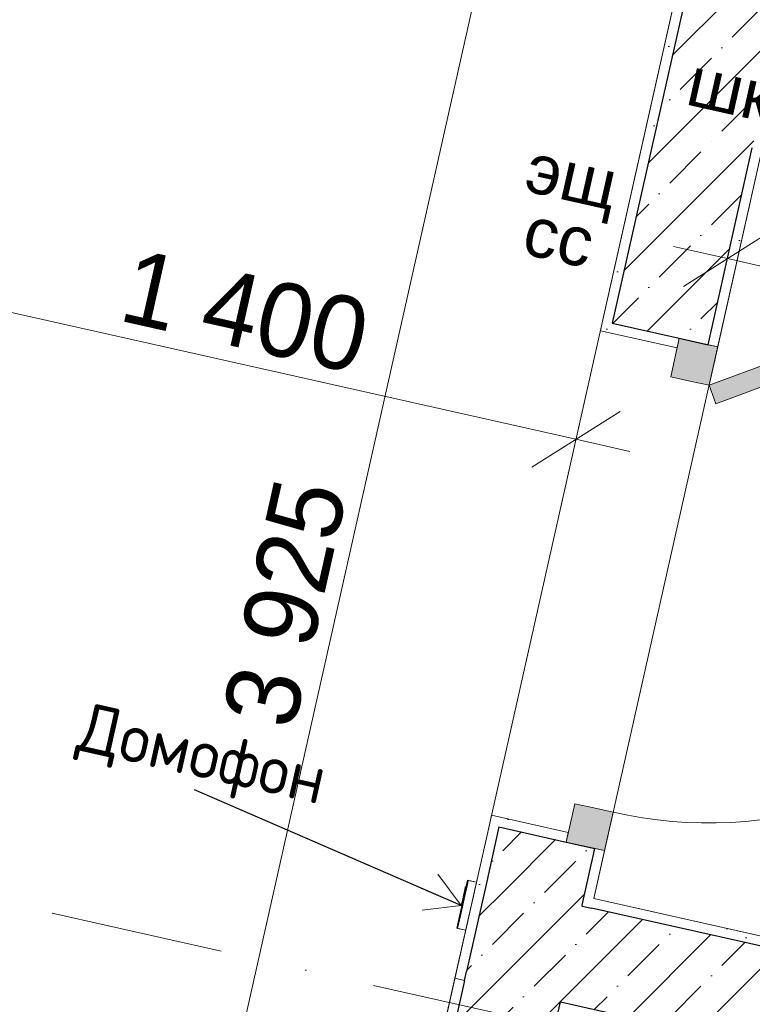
# Model space of a CAD drawing. Header units: millimetres. Extents: x -7218036 to -6523761, y 6117771 to 6337028.
# Tile 130 of 223: x -7158258 to -7156767, y 6138186 to 6140189. Entities that reach past the tile are written whole.
import ezdxf
from ezdxf.enums import TextEntityAlignment as Align

# ---------------------------------------------------------------- set-up
doc = ezdxf.new("R2010")
doc.units = ezdxf.units.MM
doc.header["$MEASUREMENT"] = 0
doc.linetypes.add('Штрихпунктирная', pattern=[670.277762, 352.777767, -176.388884, 0, -141.111112])
for name, color, linetype in [('S - квартира_помещение.АР', 7, 'Continuous'), ('S - МОП.АР', 7, 'Continuous'), ('АР-Стены_внутренние_пилоны.АР', 7, 'Continuous'), ('АР-Чертеж-Оси_Осевые размеры.АР', 7, 'Continuous'), ('АР-Чертеж-Размеры.АР', 7, 'Continuous')]:
    doc.layers.add(name, color=color, linetype=linetype)
for name, color, linetype, lineweight in [('АР-Мебель_Оборудование_Технология.АР_Ном._пера__101', 252, 'Continuous', 0), ('АР-Стены_внутренние_пилоны.АР_Ном._пера__1', 7, 'Continuous', 15), ('АР-Чертеж-Оси_Осевые размеры.АР_Ном._пера__120', 7, 'Continuous', 0), ('АР-Чертеж-Размеры.АР_Ном._пера__1', 7, 'Continuous', 0), ('Двери Archicad_Ном._пера__120', 7, 'Continuous', 0), ('ИОС-Шахты и отверстия.АР_Ном._пера__1', 7, 'Continuous', 0)]:
    doc.layers.add(name, color=color, linetype=linetype, lineweight=lineweight)
doc.styles.add('РЎР“Р•РќР•Р\xa0Р\x98Р\xa0_РЎРўР\x98Р›Р¬_2', font='GOTHIC.TTF')
doc.styles.add('РЎР“Р•РќР•Р\xa0Р\x98Р\xa0_РЎРўР\x98Р›Р¬_7', font='txt')
doc.styles.add('РЎР“Р•РќР•Р\xa0Р\x98Р\xa0_РЎРўР\x98Р›Р¬_8', font='arial.ttf')
doc.dimstyles.new('СГЕНЕРИР_СТИЛЬ__1', dxfattribs={"dimtxt": 150, "dimasz": 142.5, "dimexe": 0.18, "dimexo": 0.0625, "dimgap": 0, "dimtad": 1, "dimdec": 0, "dimzin": 0, "dimdsep": 46, "dimtxsty": 'РЎР“Р•РќР•Р\xa0Р\x98Р\xa0_РЎРўР\x98Р›Р¬_2', "dimblk": 'ARROWHEAD_6', "dimblk1": 'ARROWHEAD_6', "dimblk2": 'ARROWHEAD_6', "dimcen": 0.09, "dimse1": 1, "dimse2": 1, "dimclrd": 7, "dimclre": 7, "dimclrt": 7, "dimazin": 0, "dimtfac": 1, "dimtdec": 4, "dimtmove": 0, "dimatfit": 3, "dimfxl": 1, "dimtolj": 1, "dimtzin": 0, "dimarcsym": 0})
doc.dimstyles.new('СГЕНЕРИР_СТИЛЬ__2', dxfattribs={"dimtxt": 150, "dimasz": 142.5, "dimexe": 0.18, "dimexo": 0.0625, "dimgap": 0, "dimtad": 1, "dimdec": 0, "dimzin": 0, "dimdsep": 46, "dimtxsty": 'РЎР“Р•РќР•Р\xa0Р\x98Р\xa0_РЎРўР\x98Р›Р¬_2', "dimblk": 'ARROWHEAD_6', "dimblk1": 'ARROWHEAD_6', "dimblk2": 'ARROWHEAD_6', "dimcen": 0.09, "dimse1": 1, "dimse2": 1, "dimclrd": 7, "dimclre": 7, "dimclrt": 7, "dimazin": 0, "dimtfac": 1, "dimtdec": 4, "dimtmove": 2, "dimatfit": 3, "dimfxl": 1, "dimtolj": 1, "dimtzin": 0, "dimarcsym": 0})
doc.dimstyles.new('СГЕНЕРИР_СТИЛЬ__6', dxfattribs={"dimtxt": 0.18, "dimasz": 76, "dimexe": 0.18, "dimexo": 0.0625, "dimgap": 0, "dimtad": 0, "dimtih": 1, "dimtoh": 1, "dimdec": 4, "dimzin": 0, "dimdsep": 46, "dimcen": 0.09, "dimadec": 0, "dimazin": 0, "dimtfac": 1, "dimtdec": 4, "dimtmove": 0, "dimatfit": 3, "dimldrblk": 'ARROWHEAD_14', "dimfxl": 1, "dimtolj": 1, "dimtzin": 0, "dimarcsym": 0})
pattern_1 = [(45, (-6566190.34, 6563027.8), (-111.369318, 111.369318), [0, -105, 0, -157.5]), (110, (-6565840.34, 6563027.8), (148.001588, 53.868173), [0, -77, 0, -133])]
pattern_2 = [(45, (-6566190.34, 6562677.8), (-84.852814, 84.852814), []), (45, (-6566232.77, 6562720.22), (-84.852814, 84.852814), [90, -30, 0, -30])]

# ---------------------------------------------------------------- blocks, each defined once
blk = doc.blocks.new('Металлическая Дверь 23[10]_7', base_point=(-6566190.3, 6562677.8))
at = {"layer": 'Двери Archicad_Ном._пера__120', "linetype": 'Continuous', "lineweight": 0, "true_color": 0xffffff}
for points in [[(-7156021.8, 6139757), (-7156855.5, 6139445.3), (-7156841.4, 6139407.8), (-7156007.8, 6139719.5)], [(-7156916, 6139540.9), (-7156933.5, 6139462.8), (-7156894.5, 6139454.1), (-7156855.5, 6139445.3), (-7156837.9, 6139523.3)], [(-7157128.5, 6138594.4), (-7157146.1, 6138516.4), (-7157068, 6138498.9), (-7157050.5, 6138576.9), (-7157089.5, 6138585.7)]]:
    blk.add_hatch(color=7, dxfattribs=at).paths.add_polyline_path(points)
at = {"layer": 'Двери Archicad_Ном._пера__120', "color": 7, "linetype": 'Continuous', "lineweight": 0}
for p, q in [((-7156021.8, 6139757), (-7156855.5, 6139445.3)), ((-7156007.8, 6139719.5), (-7156021.8, 6139757)), ((-7156841.4, 6139407.8), (-7156007.8, 6139719.5)), ((-7157072.1, 6139575.9), (-7157076.5, 6139556.4)), ((-7156920.4, 6139521.4), (-7157076.5, 6139556.4)), ((-7156933.5, 6139462.8), (-7156916, 6139540.9)), ((-7156916, 6139540.9), (-7156837.9, 6139523.3)), ((-7156916, 6139540.9), (-7156857.4, 6139527.7)), ((-7156916, 6139540.9), (-7156857.4, 6139527.7)), ((-7156857.4, 6139527.7), (-7156837.9, 6139523.3)), ((-7156857.4, 6139527.7), (-7156837.9, 6139523.3)), ((-7156837.9, 6139523.3), (-7156855.5, 6139445.3)), ((-7156894.5, 6139454.1), (-7156933.5, 6139462.8)), ((-7156855.5, 6139445.3), (-7156894.5, 6139454.1)), ((-7156855.5, 6139445.3), (-7156841.4, 6139407.8)), ((-7157146.1, 6138516.4), (-7157128.5, 6138594.4)), ((-7157128.5, 6138594.4), (-7157089.5, 6138585.7)), ((-7157089.5, 6138585.7), (-7157050.5, 6138576.9)), ((-7157302.2, 6138551.5), (-7157297.8, 6138571)), ((-7157141.7, 6138535.9), (-7157297.8, 6138571)), ((-7157050.5, 6138576.9), (-7157068, 6138498.9)), ((-7157068, 6138498.9), (-7157146.1, 6138516.4)), ((-7157146.1, 6138516.4), (-7157087.5, 6138503.2)), ((-7157146.1, 6138516.4), (-7157087.5, 6138503.2)), ((-7157087.5, 6138503.2), (-7157068, 6138498.9)), ((-7157087.5, 6138503.2), (-7157068, 6138498.9))]:
    blk.add_line(p, q, dxfattribs=at)
blk.add_arc((-7156855.5, 6139445.3), 890, 257.342, 20.5025, dxfattribs=at)
blk = doc.blocks.new('Стена_35_7', base_point=(-7156772, 6140364.4))
at = {"layer": 'АР-Стены_внутренние_пилоны.АР', "linetype": 'Continuous', "lineweight": 0, "true_color": 0x000000}
h = blk.add_hatch(dxfattribs=at)
h.set_pattern_fill('ШТУКАТУРКА__ГИПС_01_0007', color=18, style=0, pattern_type=2)
h.set_pattern_definition(pattern_1)
h.paths.add_polyline_path([(-7157072.1, 6139575.9), (-7157052.6, 6139571.6), (-7156851.3, 6140467.6), (-7156867.2, 6140488.3)])
h = blk.add_hatch(dxfattribs=at)
h.set_pattern_fill('ЖЕЛЕЗОБЕТОН__PROJECT__0007', color=18, style=0, pattern_type=2)
h.set_pattern_definition(pattern_2)
h.paths.add_polyline_path([(-7156891.5, 6140288.7), (-7157052.6, 6139571.6), (-7156916, 6139540.9), (-7156857.4, 6139527.7), (-7156696.4, 6140244.9)])
h = blk.add_hatch(dxfattribs=at)
h.set_pattern_fill('ШТУКАТУРКА__ГИПС_01_0007', color=18, style=0, pattern_type=2)
h.set_pattern_definition(pattern_1)
h.paths.add_polyline_path([(-7156857.4, 6139527.7), (-7156837.9, 6139523.3), (-7156748, 6139923.8), (-7156767.5, 6139928.2)])
h = blk.add_hatch(dxfattribs=at)
h.set_pattern_fill('ШТУКАТУРКА__ГИПС_01_0007', color=18, style=0, pattern_type=2)
h.set_pattern_definition(pattern_1)
h.paths.add_polyline_path([(-7157072.1, 6139575.9), (-7157076.5, 6139556.4), (-7156920.4, 6139521.4), (-7156916, 6139540.9), (-7157052.6, 6139571.6)])
h = blk.add_hatch(dxfattribs=at)
h.set_pattern_fill('ШТУКАТУРКА__ГИПС_01_0007', color=18, style=0, pattern_type=2)
h.set_pattern_definition(pattern_1)
h.paths.add_polyline_path([(-7157297.8, 6138571), (-7157302.2, 6138551.5), (-7157282.7, 6138547.1), (-7157146.1, 6138516.4), (-7157141.7, 6138535.9)])
h = blk.add_hatch(dxfattribs=at)
h.set_pattern_fill('ШТУКАТУРКА__ГИПС_01_0007', color=18, style=0, pattern_type=2)
h.set_pattern_definition(pattern_1)
h.paths.add_polyline_path([(-7157302.2, 6138551.5), (-7157372.3, 6138239.3), (-7157348.8, 6138252.8), (-7157282.7, 6138547.1)])
h = blk.add_hatch(dxfattribs=at)
h.set_pattern_fill('ЖЕЛЕЗОБЕТОН__PROJECT__0007', color=18, style=0, pattern_type=2)
h.set_pattern_definition(pattern_2)
h.paths.add_polyline_path([(-7157282.7, 6138547.1), (-7157308.9, 6138430), (-7157115.6, 6138386.6), (-7157113.4, 6138387.8), (-7157087.5, 6138503.2), (-7157146.1, 6138516.4)])
h = blk.add_hatch(dxfattribs=at)
h.set_pattern_fill('ШТУКАТУРКА__ГИПС_01_0007', color=18, style=0, pattern_type=2)
h.set_pattern_definition(pattern_1)
h.paths.add_polyline_path([(-7157109.4, 6138405.7), (-7157089.9, 6138401.3), (-7157068, 6138498.9), (-7157087.5, 6138503.2)])
h = blk.add_hatch(dxfattribs=at)
h.set_pattern_fill('ЖЕЛЕЗОБЕТОН__PROJECT__0007', color=18, style=0, pattern_type=2)
h.set_pattern_definition(pattern_2)
h.paths.add_polyline_path([(-7157308.9, 6138430), (-7157348.8, 6138252.8), (-7157115.6, 6138386.6)])
h = blk.add_hatch(dxfattribs=at)
h.set_pattern_fill('ШТУКАТУРКА__ГИПС_01_0007', color=18, style=0, pattern_type=2)
h.set_pattern_definition(pattern_1)
h.paths.add_polyline_path([(-7157113.4, 6138387.8), (-7157113.8, 6138386.2), (-7157094.3, 6138381.8), (-7157089.9, 6138401.3)])
h = blk.add_hatch(dxfattribs=at)
h.set_pattern_fill('ШТУКАТУРКА__ГИПС_01_0007', color=18, style=0, pattern_type=2)
h.set_pattern_definition(pattern_1)
h.paths.add_polyline_path([(-7157113.4, 6138387.8), (-7157089.9, 6138401.3), (-7157109.4, 6138405.7)])
h = blk.add_hatch(dxfattribs=at)
h.set_pattern_fill('ЖЕЛЕЗОБЕТОН__PROJECT__0007', color=18, style=0, pattern_type=2)
h.set_pattern_definition(pattern_2)
h.paths.add_polyline_path([(-7157352.8, 6138234.9), (-7157157.6, 6138191.1), (-7157113.8, 6138386.2), (-7157115.6, 6138386.6), (-7157348.8, 6138252.8)])
h = blk.add_hatch(dxfattribs=at)
h.set_pattern_fill('ЖЕЛЕЗОБЕТОН__PROJECT__0007', color=18, style=0, pattern_type=2)
h.set_pattern_definition(pattern_2)
h.paths.add_polyline_path([(-7157113.4, 6138387.8), (-7157115.6, 6138386.6), (-7157113.8, 6138386.2)])
h = blk.add_hatch(dxfattribs=at)
h.set_pattern_fill('ШТУКАТУРКА__ГИПС_01_0007', color=18, style=0, pattern_type=2)
h.set_pattern_definition(pattern_1)
h.paths.add_polyline_path([(-7157348.8, 6138252.8), (-7157372.3, 6138239.3), (-7157352.8, 6138234.9)])
at = {"layer": 'АР-Стены_внутренние_пилоны.АР_Ном._пера__1', "color": 7, "linetype": 'Continuous', "lineweight": 30}
for p, q in [((-7156891.5, 6140288.7), (-7157052.6, 6139571.6)), ((-7156857.4, 6139527.7), (-7156767.5, 6139928.2)), ((-7157052.6, 6139571.6), (-7156916, 6139540.9)), ((-7156916, 6139540.9), (-7156857.4, 6139527.7)), ((-7157282.7, 6138547.1), (-7157308.9, 6138430)), ((-7157282.7, 6138547.1), (-7157146.1, 6138516.4)), ((-7157146.1, 6138516.4), (-7157087.5, 6138503.2)), ((-7157113.4, 6138387.8), (-7157087.5, 6138503.2)), ((-7157308.9, 6138430), (-7157348.8, 6138252.8)), ((-7157113.8, 6138386.2), (-7157113.4, 6138387.8)), ((-7157113.8, 6138386.2), (-7157094.3, 6138381.8)), ((-7157352.8, 6138234.9), (-7157348.8, 6138252.8))]:
    blk.add_line(p, q, dxfattribs=at)
at = {"layer": 'АР-Стены_внутренние_пилоны.АР_Ном._пера__1', "color": 7, "linetype": 'Continuous', "lineweight": 0}
for p, q in [((-7157072.1, 6139575.9), (-7157076.5, 6139556.4)), ((-7156920.4, 6139521.4), (-7157076.5, 6139556.4)), ((-7156916, 6139540.9), (-7156920.4, 6139521.4)), ((-7156857.4, 6139527.7), (-7156837.9, 6139523.3)), ((-7157302.2, 6138551.5), (-7157297.8, 6138571)), ((-7157141.7, 6138535.9), (-7157297.8, 6138571)), ((-7157146.1, 6138516.4), (-7157141.7, 6138535.9)), ((-7157087.5, 6138503.2), (-7157068, 6138498.9))]:
    blk.add_line(p, q, dxfattribs=at)
at = {"layer": 'АР-Стены_внутренние_пилоны.АР_Ном._пера__1', "color": 7, "linetype": 'Continuous', "lineweight": 0, "flags": 128}
for points in [[(-7156867.2, 6140488.3), (-7157072.1, 6139575.9)], [(-7156837.9, 6139523.3), (-7156748, 6139923.8)], [(-7157302.2, 6138551.5), (-7157372.3, 6138239.3)], [(-7157089.9, 6138401.3), (-7157068, 6138498.9)], [(-7157372.3, 6138239.3), (-7157352.8, 6138234.9)]]:
    blk.add_lwpolyline(points, dxfattribs=at)
at = {"layer": 'АР-Стены_внутренние_пилоны.АР_Ном._пера__1', "color": 7, "linetype": 'Continuous', "lineweight": 30, "flags": 128}
blk.add_lwpolyline([(-7157352.8, 6138234.9), (-7157352.8, 6138234.9)], dxfattribs=at)
at = {"layer": 'Двери Archicad_Ном._пера__120', "color": 7, "linetype": 'Continuous', "lineweight": 0}
blk.add_blockref('Металлическая Дверь 23[10]_7', (-6566190.3, 6562677.8), dxfattribs=at)
blk = doc.blocks.new('Стена_47_7', base_point=(-7157233.3, 6138310.5))
at = {"layer": 'АР-Стены_внутренние_пилоны.АР', "linetype": 'Continuous', "lineweight": 0, "true_color": 0x000000}
h = blk.add_hatch(dxfattribs=at)
h.set_pattern_fill('ШТУКАТУРКА__ГИПС_01_0007', color=18, style=0, pattern_type=2)
h.set_pattern_definition(pattern_1)
h.paths.add_polyline_path([(-7157633.2, 6136986), (-7157352.8, 6138234.9), (-7157372.3, 6138239.3), (-7157652.8, 6136990.4)])
h = blk.add_hatch(dxfattribs=at)
h.set_pattern_fill('ЖЕЛЕЗОБЕТОН__PROJECT__0007', color=18, style=0, pattern_type=2)
h.set_pattern_definition(pattern_2)
h.paths.add_polyline_path([(-7157352.8, 6138234.9), (-7157681.4, 6136771.3), (-7157442.5, 6136922.7), (-7157157.6, 6138191.1)])
h = blk.add_hatch(dxfattribs=at)
h.set_pattern_fill('ШТУКАТУРКА__ГИПС_01_0007', color=18, style=0, pattern_type=2)
h.set_pattern_definition(pattern_1)
h.paths.add_polyline_path([(-7157637.6, 6136966.5), (-7157633.2, 6136986), (-7157652.8, 6136990.4), (-7157657.1, 6136970.9)])
h = blk.add_hatch(dxfattribs=at)
h.set_pattern_fill('ЖЕЛЕЗОБЕТОН__PROJECT__0007', color=18, style=0, pattern_type=2)
h.set_pattern_definition(pattern_2)
h.paths.add_polyline_path([(-7157442.5, 6136922.7), (-7157681.4, 6136771.3), (-7157486.3, 6136727.5)])
at = {"layer": 'АР-Стены_внутренние_пилоны.АР_Ном._пера__1', "color": 7, "linetype": 'Continuous', "lineweight": 30}
for p, q in [((-7157352.8, 6138234.9), (-7157637.6, 6136966.5)), ((-7157681.4, 6136771.3), (-7157637.6, 6136966.5)), ((-7157442.5, 6136922.7), (-7157486.3, 6136727.5))]:
    blk.add_line(p, q, dxfattribs=at)
at = {"layer": 'АР-Стены_внутренние_пилоны.АР_Ном._пера__1', "color": 7, "linetype": 'Continuous', "lineweight": 15}
for p, q in [((-7157637.6, 6136966.5), (-7157657.1, 6136970.9)), ((-7157701, 6136775.7), (-7157681.4, 6136771.3)), ((-7157681.4, 6136771.3), (-7157701, 6136775.7)), ((-7157681.4, 6136771.3), (-7157486.3, 6136727.5))]:
    blk.add_line(p, q, dxfattribs=at)
at = {"layer": 'АР-Стены_внутренние_пилоны.АР_Ном._пера__1', "color": 7, "linetype": 'Continuous', "lineweight": 0, "flags": 128}
for points in [[(-7157372.3, 6138239.3), (-7157652.8, 6136990.4)], [(-7157372.3, 6138239.3), (-7157352.8, 6138234.9)]]:
    blk.add_lwpolyline(points, dxfattribs=at)
at = {"layer": 'АР-Стены_внутренние_пилоны.АР_Ном._пера__1', "color": 7, "linetype": 'Continuous', "lineweight": 30, "flags": 128}
blk.add_lwpolyline([(-7157442.5, 6136922.7), (-7157157.6, 6138191.1)], dxfattribs=at)
blk = doc.blocks.new('Стена_159_7', base_point=(-7156160.1, 6138069.5))
at = {"layer": 'АР-Стены_внутренние_пилоны.АР', "linetype": 'Continuous', "lineweight": 0, "true_color": 0x000000}
h = blk.add_hatch(dxfattribs=at)
h.set_pattern_fill('ШТУКАТУРКА__ГИПС_01_0007', color=18, style=0, pattern_type=2)
h.set_pattern_definition(pattern_1)
h.paths.add_polyline_path([(-7157094.3, 6138381.8), (-7156138.2, 6138167.1), (-7156133.8, 6138186.6), (-7157089.9, 6138401.3)])
h = blk.add_hatch(dxfattribs=at)
h.set_pattern_fill('ЖЕЛЕЗОБЕТОН__PROJECT__0007', color=18, style=0, pattern_type=2)
h.set_pattern_definition(pattern_2)
h.paths.add_polyline_path([(-7157157.6, 6138191.1), (-7156182, 6137971.9), (-7156138.2, 6138167.1), (-7157113.8, 6138386.2)])
at = {"layer": 'АР-Стены_внутренние_пилоны.АР_Ном._пера__1', "color": 7, "linetype": 'Continuous', "lineweight": 30}
for p in [(-7157113.8, 6138386.2), (-7156138.2, 6138167.1)]:
    blk.add_line(p, (-7157094.3, 6138381.8), dxfattribs=at)
at = {"layer": 'АР-Стены_внутренние_пилоны.АР_Ном._пера__1', "color": 7, "linetype": 'Continuous', "lineweight": 0, "flags": 128}
blk.add_lwpolyline([(-7156133.8, 6138186.6), (-7157089.9, 6138401.3)], dxfattribs=at)
at = {"layer": 'АР-Стены_внутренние_пилоны.АР_Ном._пера__1', "color": 7, "linetype": 'Continuous', "lineweight": 30, "flags": 128}
blk.add_lwpolyline([(-7157157.6, 6138191.1), (-7156182, 6137971.9)], dxfattribs=at)
blk = doc.blocks.new('Дверной звонок[40]_7', base_point=(-7157350.4, 6138336.8))
at = {"layer": 'АР-Мебель_Оборудование_Технология.АР_Ном._пера__101', "color": 252, "linetype": 'Continuous', "lineweight": 0}
for p, q in [((-7157364.1, 6138360.4), (-7157350.9, 6138419)), ((-7157352.9, 6138416.9), (-7157352.3, 6138419.4)), ((-7157352.3, 6138419.4), (-7157351.9, 6138421.5)), ((-7157351.9, 6138421.5), (-7157351.5, 6138423.2)), ((-7157351.5, 6138423.2), (-7157351.2, 6138424.3)), ((-7157351.2, 6138424.3), (-7157351.1, 6138424.9)), ((-7157349.7, 6138424.6), (-7157351.1, 6138424.9)), ((-7157350.9, 6138419), (-7157350.5, 6138420.7)), ((-7157350.5, 6138420.7), (-7157349.8, 6138424)), ((-7157349.8, 6138424), (-7157349.1, 6138427.2)), ((-7157349.5, 6138418.6), (-7157349.1, 6138420.3)), ((-7157349.1, 6138427.2), (-7157348.4, 6138430.2)), ((-7157349.1, 6138420.3), (-7157348.4, 6138423.7)), ((-7157348.4, 6138430.2), (-7157347.8, 6138432.8)), ((-7157348.4, 6138423.7), (-7157347.6, 6138426.9)), ((-7157347.8, 6138432.8), (-7157347.3, 6138435)), ((-7157347.6, 6138426.9), (-7157347, 6138429.9)), ((-7157347.3, 6138435), (-7157346.9, 6138436.7)), ((-7157347, 6138429.9), (-7157346.4, 6138432.5)), ((-7157346.9, 6138436.7), (-7157346.7, 6138437.9)), ((-7157346.7, 6138437.9), (-7157346.5, 6138438.5)), ((-7157345.1, 6138438.2), (-7157346.5, 6138438.5)), ((-7157346.4, 6138432.5), (-7157345.9, 6138434.7)), ((-7157345.9, 6138434.7), (-7157345.5, 6138436.4)), ((-7157345.5, 6138436.4), (-7157345.3, 6138437.6)), ((-7157345.3, 6138437.6), (-7157345.1, 6138438.2)), ((-7157328.5, 6138434.4), (-7157345.1, 6138438.2)), ((-7157332.5, 6138416.6), (-7157331.7, 6138420)), ((-7157331.7, 6138420), (-7157331, 6138423.2)), ((-7157331, 6138423.2), (-7157330.3, 6138426.1)), ((-7157330.3, 6138426.1), (-7157329.7, 6138428.8)), ((-7157329.7, 6138428.8), (-7157329.2, 6138430.9)), ((-7157329.2, 6138430.9), (-7157328.9, 6138432.7)), ((-7157328.9, 6138432.7), (-7157328.6, 6138433.8)), ((-7157328.6, 6138433.8), (-7157328.5, 6138434.4)), ((-7157362.7, 6138360.1), (-7157349.5, 6138418.6)), ((-7157357.2, 6138397.9), (-7157356.5, 6138401)), ((-7157356.5, 6138401), (-7157355.7, 6138404.3)), ((-7157355.7, 6138404.3), (-7157355, 6138407.6)), ((-7157355, 6138407.6), (-7157354.2, 6138410.9)), ((-7157354.2, 6138410.9), (-7157353.5, 6138414)), ((-7157353.5, 6138414), (-7157352.9, 6138416.9)), ((-7157346, 6138356.4), (-7157332.8, 6138414.9)), ((-7157332.8, 6138414.9), (-7157332.5, 6138416.6)), ((-7157359.6, 6138387), (-7157359.5, 6138387.6)), ((-7157358.2, 6138386.7), (-7157359.6, 6138387)), ((-7157359.5, 6138387.6), (-7157359.2, 6138388.7)), ((-7157359.2, 6138388.7), (-7157358.9, 6138390.4)), ((-7157358.9, 6138390.4), (-7157358.4, 6138392.5)), ((-7157358.4, 6138392.5), (-7157357.8, 6138395)), ((-7157357.8, 6138395), (-7157357.2, 6138397.9)), ((-7157365.2, 6138355.4), (-7157364.5, 6138358.7)), ((-7157364.5, 6138358.7), (-7157364.1, 6138360.4)), ((-7157363, 6138358.4), (-7157362.7, 6138360.1)), ((-7157368.5, 6138340.9), (-7157368.3, 6138341.5)), ((-7157367, 6138340.6), (-7157368.5, 6138340.9)), ((-7157368.3, 6138341.5), (-7157368.1, 6138342.7)), ((-7157368.1, 6138342.7), (-7157367.7, 6138344.4)), ((-7157367.7, 6138344.4), (-7157367.2, 6138346.6)), ((-7157367.2, 6138346.6), (-7157366.6, 6138349.2)), ((-7157367, 6138340.6), (-7157366.9, 6138341.2)), ((-7157350.4, 6138336.8), (-7157367, 6138340.6)), ((-7157366.9, 6138341.2), (-7157366.6, 6138342.3)), ((-7157366.6, 6138349.2), (-7157365.9, 6138352.1)), ((-7157366.6, 6138342.3), (-7157366.3, 6138344.1)), ((-7157366.3, 6138344.1), (-7157365.8, 6138346.2)), ((-7157365.9, 6138352.1), (-7157365.2, 6138355.4)), ((-7157365.8, 6138346.2), (-7157365.2, 6138348.9)), ((-7157365.2, 6138348.9), (-7157364.5, 6138351.8)), ((-7157364.5, 6138351.8), (-7157363.8, 6138355)), ((-7157363.8, 6138355), (-7157363, 6138358.4)), ((-7157350, 6138338.6), (-7157349.6, 6138340.3)), ((-7157349.6, 6138340.3), (-7157349.1, 6138342.5)), ((-7157349.1, 6138342.5), (-7157348.5, 6138345.1)), ((-7157348.5, 6138345.1), (-7157347.9, 6138348.1)), ((-7157347.9, 6138348.1), (-7157347.1, 6138351.3)), ((-7157347.1, 6138351.3), (-7157346.4, 6138354.7)), ((-7157346.4, 6138354.7), (-7157346, 6138356.4)), ((-7157350.4, 6138336.8), (-7157350.2, 6138337.4)), ((-7157350.2, 6138337.4), (-7157350, 6138338.6))]:
    blk.add_line(p, q, dxfattribs=at)
at = {"layer": 'АР-Мебель_Оборудование_Технология.АР_Ном._пера__101', "color": 252, "linetype": 'Continuous', "lineweight": 0, "flags": 128}
for points in [[(-7157368.5, 6138340.9), (-7157346.5, 6138438.5), (-7157328.5, 6138434.4), (-7157350.4, 6138336.8)], [(-7157350.9, 6138419), (-7157350.5, 6138420.7), (-7157349.8, 6138424), (-7157349.7, 6138424.6), (-7157351.1, 6138424.9), (-7157351.2, 6138424.3), (-7157351.5, 6138423.2), (-7157351.9, 6138421.5), (-7157352.3, 6138419.4), (-7157352.9, 6138416.9), (-7157353.5, 6138414), (-7157354.2, 6138410.9), (-7157355, 6138407.6), (-7157355.7, 6138404.3), (-7157356.5, 6138401), (-7157357.2, 6138397.9), (-7157357.8, 6138395), (-7157358.4, 6138392.5), (-7157358.9, 6138390.4), (-7157359.2, 6138388.7), (-7157359.5, 6138387.6), (-7157359.6, 6138387), (-7157358.2, 6138386.7)]]:
    blk.add_lwpolyline(points, close=True, dxfattribs=at)
blk = doc.blocks.new('*D507', base_point=(-6566190.3, 6562677.8))
at = {"layer": 'АР-Чертеж-Размеры.АР_Ном._пера__1', "color": 7, "linetype": 'Continuous', "lineweight": 0, "transparency": 16777216}
for p, q in [((-7156848.9, 6139565.9), (-7156787.2, 6139840.3)), ((-7156728.4, 6139759.8), (-7156907.7, 6139646.3)), ((-7156927.8, 6139727.7), (-7156818, 6139703.1)), ((-7156818, 6139703.1), (-7155257, 6139352.5)), ((-7155167.4, 6139409.2), (-7155346.6, 6139295.7))]:
    blk.add_line(p, q, dxfattribs=at)
at = {"layer": 'АР-Чертеж-Размеры.АР_Ном._пера__1', "color": 7, "lineweight": 0, "transparency": 16777216, "char_height": 150, "attachment_point": 7, "rotation": 347.342, "style": 'РЎР“Р•РќР•Р\xa0Р\x98Р\xa0_РЎРўР\x98Р›Р¬_2'}
for s, insert in [('\\A1;{\\pql;\\fCentury Gothic|b0|i0|c204|p0;\\W1.000000;1\xa0600}', (-7156288.9, 6139615)), ('\\A1;{\\pql;\\fCentury Gothic|b0|i0|c204|p0;\\W1.000000;100}', (-7155431.3, 6139151.7))]:
    blk.add_mtext(s, dxfattribs=dict(at, insert=insert))
blk = doc.blocks.new('ARROWHEAD_6')
at = {"color": 0, "linetype": 'Continuous', "lineweight": 0}
for p, q in [((-0.5, -0.5), (0.5, 0.5)), ((0, 0), (-1, 0))]:
    blk.add_line(p, q, dxfattribs=at)
blk = doc.blocks.new('*D508', base_point=(-6566190.3, 6562677.8))
at = {"layer": 'АР-Чертеж-Размеры.АР_Ном._пера__1', "color": 7, "linetype": 'Continuous', "lineweight": 0, "transparency": 16777216}
for p, q in [((-7156818, 6139703.1), (-7155257, 6139352.5)), ((-7155287.8, 6139215.3), (-7155226.2, 6139489.7)), ((-7155190.2, 6139193.4), (-7155128.6, 6139467.8)), ((-7155167.4, 6139409.2), (-7155346.6, 6139295.7)), ((-7155069.8, 6139387.3), (-7155249, 6139273.8)), ((-7155257, 6139352.5), (-7155159.4, 6139330.6))]:
    blk.add_line(p, q, dxfattribs=at)
blk = doc.blocks.new('*D603', base_point=(-6566190.3, 6562677.8))
at = {"layer": 'АР-Чертеж-Размеры.АР_Ном._пера__1', "color": 7, "linetype": 'Continuous', "lineweight": 0, "transparency": 16777216}
for p, q in [((-7158522.9, 6139505), (-7158461.3, 6139779.4)), ((-7158402.5, 6139699), (-7158581.7, 6139585.5)), ((-7158601.8, 6139666.9), (-7158492.1, 6139642.2)), ((-7158492.1, 6139642.2), (-7157126.1, 6139335.5)), ((-7157156.9, 6139198.3), (-7157095.3, 6139472.7)), ((-7157215.7, 6139278.7), (-7157036.5, 6139392.2)), ((-7157126.1, 6139335.5), (-7157016.3, 6139310.8))]:
    blk.add_line(p, q, dxfattribs=at)
at = {"layer": 'АР-Чертеж-Размеры.АР_Ном._пера__1', "color": 7, "lineweight": 0, "transparency": 16777216, "insert": (-7158060.4, 6139576), "char_height": 150, "attachment_point": 7, "rotation": 347.3421, "style": 'РЎР“Р•РќР•Р\xa0Р\x98Р\xa0_РЎРўР\x98Р›Р¬_2'}
blk.add_mtext('\\A1;{\\pql;\\fCentury Gothic|b0|i0|c204|p0;\\W1.000000;1\xa0400}', dxfattribs=at)
blk = doc.blocks.new('ARROWHEAD_14')
at = {"color": 0, "linetype": 'Continuous', "lineweight": 0}
blk.add_line((0, 0), (-1, 0), dxfattribs=at)
at = {"color": 0, "linetype": 'Continuous', "lineweight": 0, "flags": 128}
blk.add_lwpolyline([(-0.9093, 0.525), (0, 0), (-0.9093, -0.525)], dxfattribs=at)
blk = doc.blocks.new('Стандартный Маркер Сетки[101]_7', base_point=(-7215418.6, 6151224.6))
at = {"layer": 'АР-Чертеж-Оси_Осевые размеры.АР_Ном._пера__120', "color": 7, "linetype": 'Штрихпунктирная', "lineweight": 0}
blk.add_line((-7214442.9, 6151005.4), (-7135501.7, 6133275.6), dxfattribs=at)
at = {"layer": 'АР-Чертеж-Оси_Осевые размеры.АР_Ном._пера__120', "color": 7, "lineweight": 0, "style": 'РЎР“Р•РќР•Р\xa0Р\x98Р\xa0_РЎРўР\x98Р›Р¬_2'}
for tag, p in [('AC_MarkerText_1_0', (-7215836.5, 6151515.2)), ('AC_MarkerText_1_1', (-7133968.2, 6133128))]:
    blk.add_attdef(tag, text='', height=350, rotation=347.3417, dxfattribs=at).set_placement(p, align=Align.TOP_CENTER)
blk = doc.blocks.new('Стандартный Маркер Сетки[104]_7', base_point=(-7215418.6, 6151224.6))
at = {"layer": 'АР-Чертеж-Оси_Осевые размеры.АР_Ном._пера__120', "color": 7, "linetype": 'Штрихпунктирная', "lineweight": 0}
blk.add_line((-7214442.9, 6151005.4), (-7135501.7, 6133275.6), dxfattribs=at)
at = {"layer": 'АР-Чертеж-Оси_Осевые размеры.АР_Ном._пера__120', "color": 7, "lineweight": 0, "style": 'РЎР“Р•РќР•Р\xa0Р\x98Р\xa0_РЎРўР\x98Р›Р¬_2'}
for tag, p in [('AC_MarkerText_1_0', (-7215836.5, 6151515.2)), ('AC_MarkerText_1_1', (-7133968.2, 6133128))]:
    blk.add_attdef(tag, text='', height=350, rotation=347.3417, dxfattribs=at).set_placement(p, align=Align.TOP_CENTER)
blk = doc.blocks.new('Стандартный Маркер Сетки[107]_7', base_point=(-7215418.6, 6151224.6))
at = {"layer": 'АР-Чертеж-Оси_Осевые размеры.АР_Ном._пера__120', "color": 7, "linetype": 'Штрихпунктирная', "lineweight": 0}
blk.add_line((-7214442.9, 6151005.4), (-7135501.7, 6133275.6), dxfattribs=at)
at = {"layer": 'АР-Чертеж-Оси_Осевые размеры.АР_Ном._пера__120', "color": 7, "lineweight": 0, "style": 'РЎР“Р•РќР•Р\xa0Р\x98Р\xa0_РЎРўР\x98Р›Р¬_2'}
for tag, p in [('AC_MarkerText_1_0', (-7215836.5, 6151515.2)), ('AC_MarkerText_1_1', (-7133968.2, 6133128))]:
    blk.add_attdef(tag, text='', height=350, rotation=347.3417, dxfattribs=at).set_placement(p, align=Align.TOP_CENTER)
blk = doc.blocks.new('Стандартный Маркер Сетки[110]_7', base_point=(-7215418.6, 6151224.6))
at = {"layer": 'АР-Чертеж-Оси_Осевые размеры.АР_Ном._пера__120', "color": 7, "linetype": 'Штрихпунктирная', "lineweight": 0}
blk.add_line((-7214442.9, 6151005.4), (-7135501.7, 6133275.6), dxfattribs=at)
at = {"layer": 'АР-Чертеж-Оси_Осевые размеры.АР_Ном._пера__120', "color": 7, "lineweight": 0, "style": 'РЎР“Р•РќР•Р\xa0Р\x98Р\xa0_РЎРўР\x98Р›Р¬_2'}
for tag, p in [('AC_MarkerText_1_0', (-7215836.5, 6151515.2)), ('AC_MarkerText_1_1', (-7133968.2, 6133128))]:
    blk.add_attdef(tag, text='', height=350, rotation=347.3417, dxfattribs=at).set_placement(p, align=Align.TOP_CENTER)
blk = doc.blocks.new('*D716', base_point=(-6566190.3, 6562677.8))
at = {"layer": 'АР-Чертеж-Размеры.АР_Ном._пера__1', "color": 7, "linetype": 'Continuous', "lineweight": 0, "transparency": 16777216}
for p, q in [((-7157181.3, 6140907.2), (-7157156.6, 6141017)), ((-7157124.5, 6140817.6), (-7157238, 6140996.8)), ((-7157044.1, 6140876.4), (-7157318.5, 6140938)), ((-7158041.4, 6137077.6), (-7157181.3, 6140907.2)), ((-7158098.1, 6137167.3), (-7157984.6, 6136988)), ((-7157904.1, 6137046.8), (-7158178.6, 6137108.5)), ((-7158066, 6136967.9), (-7158041.4, 6137077.6))]:
    blk.add_line(p, q, dxfattribs=at)
at = {"layer": 'АР-Чертеж-Размеры.АР_Ном._пера__1', "color": 7, "lineweight": 0, "transparency": 16777216, "insert": (-7157698.5, 6138741.1), "char_height": 150, "attachment_point": 7, "rotation": 77.342, "style": 'РЎР“Р•РќР•Р\xa0Р\x98Р\xa0_РЎРўР\x98Р›Р¬_2'}
blk.add_mtext('\\A1;{\\pql;\\fCentury Gothic|b0|i0|c204|p0;\\W1.000000;3\xa0925}', dxfattribs=at)

msp = doc.modelspace()

# ---------------------------------------------------------------- linework, layer by layer
at = {"layer": 'S - квартира_помещение.АР', "color": 254, "linetype": 'Continuous', "lineweight": 0, "true_color": 0xd8d8d8, "flags": 128}
msp.add_lwpolyline([(-7157652.756, 6136990.373), (-7157376.673, 6138219.756), (-7156951.553, 6140112.618), (-7156951.543, 6140112.616), (-7156792.686, 6140819.96), (-7158158.672, 6141126.737), (-7158640.772, 6138980.091), (-7159782.428, 6139236.487), (-7160547.167, 6135831.338), (-7159473.892, 6135590.299), (-7159087.114, 6137312.51)], close=True, dxfattribs=at)
at = {"layer": 'S - МОП.АР', "color": 254, "linetype": 'Continuous', "lineweight": 0, "true_color": 0xdadada, "flags": 128}
msp.add_lwpolyline([(-7146382.639, 6138251.176), (-7150295.038, 6139130.552), (-7150435.659, 6138504.918), (-7156748.015, 6139923.651), (-7157089.913, 6138401.333), (-7147162.243, 6136171.746), (-7146974.894, 6137005.953), (-7146677.305, 6136939.12)], close=True, dxfattribs=at)

# ---------------------------------------------------------------- block references
at = {"layer": 'АР-Мебель_Оборудование_Технология.АР_Ном._пера__101', "color": 252, "linetype": 'Continuous', "lineweight": 0}
msp.add_blockref('Дверной звонок[40]_7', (-7157350.375, 6138336.845), dxfattribs=at)
at = {"layer": 'АР-Стены_внутренние_пилоны.АР', "color": 7, "lineweight": 0}
for name, p in [('Стена_35_7', (-7156772.017, 6140364.395)), ('Стена_159_7', (-7156160.094, 6138069.517)), ('Стена_47_7', (-7157233.28, 6138310.546))]:
    msp.add_blockref(name, p, dxfattribs=at)
at = {"layer": 'АР-Чертеж-Оси_Осевые размеры.АР', "color": 8, "linetype": 'Continuous', "lineweight": 15}
for name in ['Стандартный Маркер Сетки[101]_7', 'Стандартный Маркер Сетки[104]_7', 'Стандартный Маркер Сетки[107]_7', 'Стандартный Маркер Сетки[110]_7']:
    msp.add_blockref(name, (-7215418.612, 6151224.553), dxfattribs=at)

# ---------------------------------------------------------------- texts
at = {"layer": 'АР-Мебель_Оборудование_Технология.АР_Ном._пера__101', "color": 252, "linetype": 'Continuous', "lineweight": 0, "insert": (-7157902.133, 6138622.45), "char_height": 100, "attachment_point": 8, "rotation": 347.342378, "style": 'РЎР“Р•РќР•Р\xa0Р\x98Р\xa0_РЎРўР\x98Р›Р¬_7'}
msp.add_mtext('\\A1;{\\pqc;\\fGOST Common|b1|i0|c204|p0;\\W1.000000;Домофон}', dxfattribs=at)
at = {"layer": 'ИОС-Шахты и отверстия.АР_Ном._пера__1', "color": 7, "linetype": 'Continuous', "lineweight": 0, "insert": (-7156373.799, 6139933.75), "char_height": 100, "attachment_point": 5, "rotation": 347.341505, "style": 'РЎР“Р•РќР•Р\xa0Р\x98Р\xa0_РЎРўР\x98Р›Р¬_8'}
msp.add_mtext('\\A1;{\\pqc;\\fArial|b0|i0|c204|p0;\\W1.000000;шкаф ВК+отопл.}', dxfattribs=at)
at = {"layer": 'ИОС-Шахты и отверстия.АР_Ном._пера__1', "color": 7, "linetype": 'Continuous', "lineweight": 0, "insert": (-7157147.114, 6139808.064), "char_height": 100, "attachment_point": 5, "rotation": 347.341964, "line_spacing_factor": 0.754318, "style": 'РЎР“Р•РќР•Р\xa0Р\x98Р\xa0_РЎРўР\x98Р›Р¬_8'}
msp.add_mtext('\\A1;{\\pqc;\\fArial|b0|i0|c204|p0;\\W1.000000;эщ\\P\\pqc;\\fArial|b0|i0|c204|p0;\\W1.000000;сс}', dxfattribs=at)

# ---------------------------------------------------------------- dimensions: what is measured, and where the dimension line sits
at = {"layer": 'АР-Чертеж-Размеры.АР', "color": 7, "linetype": 'Continuous', "lineweight": 0}
for base, p1, p2, angle, dimstyle, picture, middle, turn in [((-7157181.263, 6140907.231), (-7158252.851, 6137125.149), (-7157509.826, 6140981.023), 77.341957, 'СГЕНЕРИР_СТИЛЬ__1', '*D716', (-7157715.296, 6139008.588), 77.341957), ((-7157126.084, 6139335.458), (-7158195.392, 6140963.226), (-7157515.802, 6137600.189), 347.342145, 'СГЕНЕРИР_СТИЛЬ__1', '*D603', (-7157792.928, 6139592.838), 347.342145), ((-7155256.981, 6139352.488), (-7156767.487, 6139928.22), (-7155162.686, 6139772.339), 347.341957, 'СГЕНЕРИР_СТИЛЬ__1', '*D507', (-7156021.367, 6139631.777), 347.341957), ((-7155159.411, 6139330.574), (-7155162.686, 6139772.339), (-7155065.116, 6139750.426), 347.341957, 'СГЕНЕРИР_СТИЛЬ__2', '*D508', (-7155247.747, 6139187.384), 347.341957)]:
    dim = msp.add_linear_dim(base=base, p1=p1, p2=p2, angle=angle, dimstyle=dimstyle, dxfattribs=at)
    dim.commit()
    dim.dimension.update_dxf_attribs({"geometry": picture, "text_midpoint": middle, "dimtype": 160, "text_rotation": turn})

# ---------------------------------------------------------------- leaders
at = {"layer": 'АР-Мебель_Оборудование_Технология.АР_Ном._пера__101', "color": 252, "linetype": 'Continuous', "lineweight": 0, "annotation_type": 0, "has_hookline": 1, "hookline_direction": 1, "text_width": 509.098, "horizontal_direction": (0.975697, -0.219125, 0)}
msp.add_leader([(-7157359.612, 6138386.983), (-7157902.133, 6138622.45)], dimstyle='СГЕНЕРИР_СТИЛЬ__6', dxfattribs=at)

doc.saveas('drawing.dxf')
